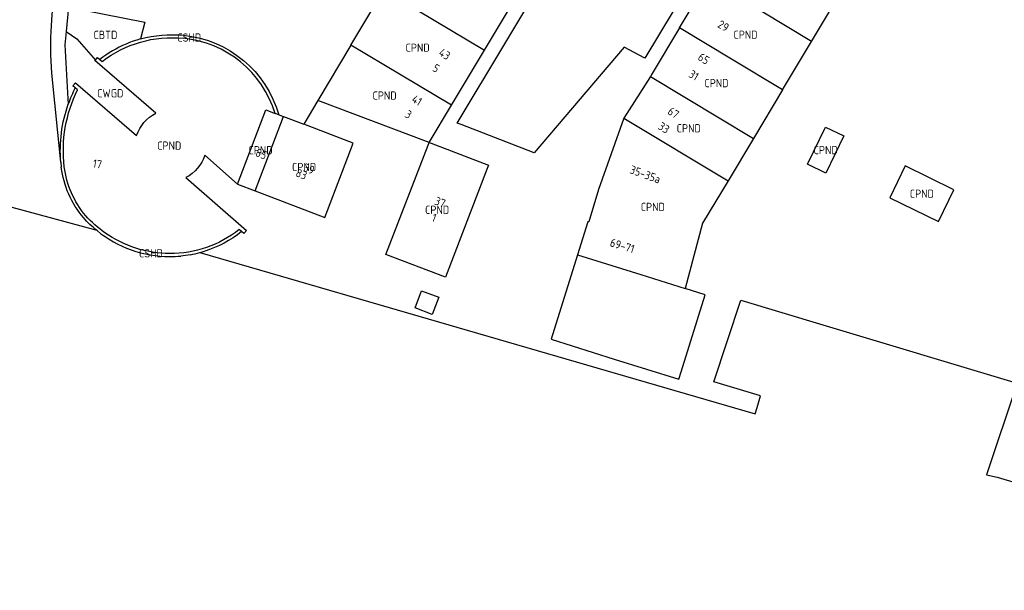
# Model space of a CAD drawing. Header units: metres. Extents: x 159597 to 163409, y 443622 to 446014.
# Tile 2 of 70: x 159710 to 159817, y 445709 to 445771. Entities that reach past the tile are written whole.
import ezdxf
from ezdxf.enums import TextEntityAlignment as Align

# ---------------------------------------------------------------- set-up
doc = ezdxf.new("R2010")
doc.units = ezdxf.units.M
doc.header["$LTSCALE"] = 4
for name, color, linetype in [('CBTD', 7, 'CONTINUOUS'), ('CPND', 7, 'CONTINUOUS'), ('CSHD', 7, 'CONTINUOUS'), ('CWGD', 7, 'CONTINUOUS'), ('G_BTD', 3, 'CONTINUOUS'), ('G_OTD', 32, 'CONTINUOUS'), ('G_PND', 1, 'CONTINUOUS'), ('G_WGD', 7, 'CONTINUOUS'), ('NAR', 7, 'CONTINUOUS')]:
    doc.layers.add(name, color=color, linetype=linetype)
doc.layers.add('G_SHD', color=10, linetype='ByLayer', lineweight=25)
doc.styles.add('ISO', font='ISO')

msp = doc.modelspace()

# ---------------------------------------------------------------- linework, layer by layer
at = {"layer": 'G_BTD', "linetype": 'Continuous', "transparency": 33554687}
msp.add_lwpolyline([(159723.173, 445769.193), (159722.773, 445769.074), (159722.378, 445768.943), (159721.988, 445768.798), (159721.602, 445768.641), (159721.222, 445768.472), (159720.847, 445768.29), (159720.478, 445768.096), (159720.116, 445767.891), (159719.761, 445767.673), (159719.413, 445767.444), (159719.073, 445767.204), (159718.741, 445766.953)], dxfattribs=at)
at = {"layer": 'G_OTD', "linetype": 'Continuous', "transparency": 33554687}
for points in [[(159787.115, 445787.507), (159789.816, 445786.48), (159789.019, 445785.15), (159788.009, 445783.466), (159786.999, 445781.781), (159782.987, 445775.089), (159778.194, 445767.094), (159775.94, 445768.302), (159766.11, 445756.791), (159758.167, 445759.862), (159757.719, 445760.035), (159767.898, 445776.991), (159770.566, 445781.435), (159773.232, 445785.877), (159775.988, 445790.468), (159776.623, 445791.525), (159781.298, 445789.745)], [(159716.827, 445772.369), (159723.658, 445771.028), (159723.173, 445769.193)], [(159742.525, 445762.489), (159740.978, 445759.897)], [(159729.649, 445745.914), (159730.18, 445746.068)], [(159729.649, 445745.914), (159790.213, 445728.35), (159790.421, 445729.055), (159790.793, 445730.318), (159785.726, 445731.824), (159788.64, 445740.751), (159797.592, 445738.06), (159818.775, 445731.692), (159815.462, 445721.695), (159816.616, 445721.474), (159827.939, 445718.082), (159828.126, 445718.954), (159837.093, 445716.17), (159853.96, 445710.981), (159853.807, 445710.332), (159857.397, 445709.133), (159860.747, 445719.571), (159866.132, 445717.899), (159871.291, 445716.298), (159872.356, 445719.788)], [(159770.85, 445745.693), (159767.956, 445736.476), (159774.845, 445734.319), (159781.878, 445732.117), (159782.139, 445732.949), (159784.77, 445741.334), (159782.575, 445742.022)], [(159755.701, 445741.054), (159754.993, 445739.192), (159753.121, 445739.914), (159753.823, 445741.763), (159755.701, 445741.054)]]:
    msp.add_lwpolyline(points, dxfattribs=at)
for points in [[(159723.173, 445769.193, -0.0908491), (159727.885, 445769.601)], [(159727.885, 445769.601, -0.3073395), (159738.255, 445760.94)], [(159734.202, 445748.211, -0.0926634), (159730.18, 445746.068)]]:
    msp.add_lwpolyline(points, format="xyb", dxfattribs=at)
at = {"layer": 'G_PND', "linetype": 'Continuous', "transparency": 33554687}
for points in [[(159781.957, 445770.397), (159785.124, 445775.674)], [(159796.371, 445768.924), (159790.882, 445772.218), (159790.807, 445772.263), (159785.124, 445775.674)], [(159746.118, 445768.51), (159749.711, 445774.531)], [(159749.711, 445774.531), (159760.692, 445767.978)], [(159796.371, 445768.924), (159799.537, 445774.202)], [(159760.692, 445767.978), (159764.301, 445773.989)], [(159781.957, 445770.397), (159778.862, 445765.239), (159778.792, 445765.122)], [(159793.206, 445763.646), (159787.626, 445766.995), (159781.957, 445770.397)], [(159793.206, 445763.646), (159796.371, 445768.924)], [(159746.118, 445768.51), (159742.525, 445762.489)], [(159757.083, 445761.967), (159746.118, 445768.51)], [(159757.083, 445761.967), (159760.692, 445767.978)], [(159718.256, 445766.897), (159718.491, 445767.169), (159718.741, 445766.953)], [(159718.741, 445766.953), (159718.996, 445766.733)], [(159778.792, 445765.122), (159775.901, 445760.561)], [(159778.792, 445765.122), (159790.04, 445758.368)], [(159716.321, 445763.653), (159716.063, 445763.876)], [(159793.206, 445763.646), (159790.04, 445758.368)], [(159754.655, 445757.924), (159742.525, 445762.489)], [(159733.774, 445753.375), (159736.864, 445761.473), (159737.867, 445761.089)], [(159754.655, 445757.924), (159757.083, 445761.967)], [(159735.676, 445752.649), (159738.778, 445760.74)], [(159738.255, 445760.94), (159737.867, 445761.089)], [(159738.255, 445760.94), (159738.778, 445760.74)], [(159738.778, 445760.74), (159740.978, 445759.897)], [(159775.901, 445760.561), (159773.147, 445752.811), (159772.072, 445749.261), (159771.979, 445749.29), (159770.85, 445745.693)], [(159775.901, 445760.561), (159787.26, 445753.738)], [(159735.676, 445752.649), (159743.285, 445749.746), (159746.373, 445757.839), (159740.978, 445759.897)], [(159795.932, 445755.55), (159797.906, 445759.594), (159799.883, 445758.63), (159797.91, 445754.585), (159795.932, 445755.55)], [(159790.04, 445758.368), (159787.26, 445753.738)], [(159754.655, 445757.924), (159754.871, 445757.84), (159761.122, 445755.428), (159760.983, 445755.065), (159756.441, 445743.227), (159749.942, 445745.714), (159754.546, 445757.641), (159754.655, 445757.924)], [(159730.206, 445756.54), (159733.774, 445753.375)], [(159810.198, 445749.321), (159811.883, 445752.775), (159806.593, 445755.356), (159804.908, 445751.902), (159810.198, 445749.321)], [(159728.13, 445754.09), (159734.741, 445748.311), (159734.459, 445747.989), (159734.202, 445748.211)], [(159787.26, 445753.738), (159784.48, 445749.109), (159782.575, 445742.022)], [(159733.774, 445753.375), (159735.676, 445752.649)], [(159734.202, 445748.211), (159733.948, 445748.431)], [(159770.85, 445745.693), (159777.732, 445743.539), (159782.575, 445742.022)]]:
    msp.add_lwpolyline(points, dxfattribs=at)
for points in [[(159718.996, 445766.733, -0.1917642), (159727.852, 445769.273)], [(159737.867, 445761.089, 0.3012877), (159727.852, 445769.273)], [(159714.874, 445755.255, -0.1465804), (159716.321, 445763.653)], [(159730.206, 445756.54, -0.1940165), (159728.13, 445754.09)], [(159717.21, 445749.943, -0.1479911), (159714.874, 445755.255)], [(159719.301, 445748.082, -0.0566943), (159717.21, 445749.943)], [(159733.948, 445748.431, -0.1708281), (159726.379, 445745.826)], [(159726.379, 445745.826, -0.1536837), (159719.301, 445748.082)]]:
    msp.add_lwpolyline(points, format="xyb", dxfattribs=at)
at = {"layer": 'G_SHD', "lineweight": 25, "transparency": 33554687}
for points in [[(159718.443, 445748.314, 0.1711488), (159726.377, 445745.496)], [(159726.377, 445745.496, 0.0243835), (159727.566, 445745.545)], [(159728.633, 445745.688, -0.0215456), (159727.566, 445745.545)], [(159728.633, 445745.688, 0.0214671), (159729.649, 445745.914)]]:
    msp.add_lwpolyline(points, format="xyb", dxfattribs=at)
at = {"layer": 'G_WGD', "linetype": 'Continuous', "transparency": 33554687}
for points in [[(159713.411, 445767.483, -0.0297542), (159713.614, 445772.492)], [(159716.063, 445763.876, 0.0321701), (159715.308, 445762.108)], [(159714.49, 445755.759, -0.1064716), (159715.308, 445762.108)], [(159722.763, 445758.674, -0.2026799), (159724.849, 445761.108)], [(159716.959, 445749.728, -0.1478274), (159714.546, 445755.215)], [(159718.443, 445748.314, -0.0407107), (159716.959, 445749.728)]]:
    msp.add_lwpolyline(points, format="xyb", dxfattribs=at)
for points in [[(159715.329, 445772.672), (159715.065, 445770.012)], [(159715.065, 445770.012), (159714.919, 445768.545), (159715.252, 445762.673), (159715.308, 445762.108)], [(159715.065, 445770.012), (159716.22, 445769.193)], [(159716.22, 445769.193), (159718.256, 445766.897)], [(159714.49, 445755.759), (159713.493, 445765.473), (159713.411, 445767.483)], [(159724.849, 445761.108), (159718.212, 445766.846), (159718.256, 445766.897)], [(159716.063, 445763.876), (159715.815, 445764.09), (159716.099, 445764.42), (159722.763, 445758.674)], [(159714.49, 445755.759), (159714.546, 445755.215)], [(159718.443, 445748.314), (159699.471, 445753.435)]]:
    msp.add_lwpolyline(points, dxfattribs=at)

# ---------------------------------------------------------------- texts
at = {"layer": 'CBTD', "transparency": 33554687, "style": 'ISO'}
msp.add_text('CBTD', height=0.9, dxfattribs=at).set_placement((159719.362, 445769.64), align=Align.MIDDLE_CENTER)
at = {"layer": 'CPND', "transparency": 33554687, "style": 'ISO'}
for p in [(159789.164, 445769.661), (159753.405, 445768.245), (159785.999, 445764.383), (159749.804, 445763.031), (159782.971, 445759.464), (159726.319, 445757.576), (159736.276, 445757.073), (159797.908, 445757.09), (159741.025, 445755.244), (159808.396, 445752.338), (159755.532, 445750.58), (159779.055, 445750.896)]:
    msp.add_text('CPND', height=0.9, dxfattribs=at).set_placement(p, align=Align.MIDDLE_CENTER)
at = {"layer": 'CSHD', "transparency": 33554687, "style": 'ISO'}
for p in [(159728.498, 445769.349), (159724.32, 445745.843)]:
    msp.add_text('CSHD', height=0.9, dxfattribs=at).set_placement(p, align=Align.MIDDLE_CENTER)
at = {"layer": 'CWGD', "transparency": 33554687, "style": 'ISO'}
msp.add_text('CWGD', height=0.9, dxfattribs=at).set_placement((159719.884, 445763.278), align=Align.MIDDLE_CENTER)
at = {"layer": 'NAR', "transparency": 33554687, "style": 'ISO'}
for s, rotation, p in [('29', 329, (159786.756, 445770.619)), ('43', 329, (159756.35, 445767.546)), ('65', 329, (159784.61, 445767.044)), ('5', 329, (159755.424, 445766.003)), ('31', 329, (159783.528, 445765.242)), ('41', 329, (159753.332, 445762.519)), ('3', 329, (159752.405, 445760.976)), ('67', 328, (159781.303, 445761.145)), ('33', 328, (159780.273, 445759.52)), ('85', 339.1, (159736.349, 445756.674)), ('17', 350.2, (159718.481, 445755.578)), ('83', 339.1, (159740.731, 445754.467)), ('39', 339.1, (159741.559, 445755.04)), ('35-35a', 340, (159778.235, 445754.436)), ('37', 339, (159755.863, 445751.411)), ('1', 339, (159755.216, 445749.731)), ('69-71', 343, (159775.727, 445746.667))]:
    msp.add_text(s, height=0.9, rotation=rotation, dxfattribs=at).set_placement(p, align=Align.MIDDLE_CENTER)

doc.saveas('drawing.dxf')
